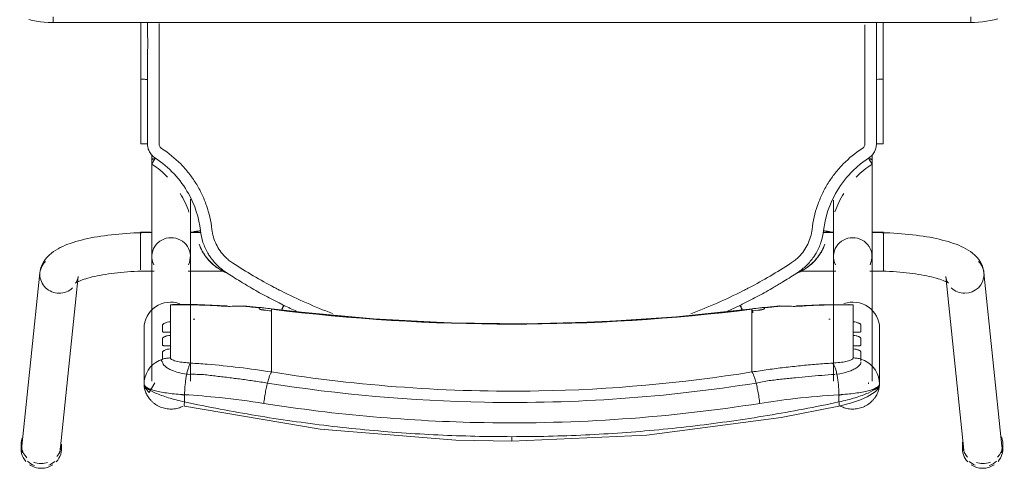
# Model space of a CAD drawing. Header units: metres. Extents: x 1.7 to 42.3, y -72.9 to -47.6.
# Tile 74 of 216: x 9.054 to 9.584, y -64.366 to -64.124. Entities that reach past the tile are written whole.
import ezdxf

# ---------------------------------------------------------------- set-up
doc = ezdxf.new("R2010")
doc.units = ezdxf.units.M
doc.layers.add('I-FURN', color=7, linetype='Continuous', lineweight=18)

# ---------------------------------------------------------------- blocks, each defined once
blk = doc.blocks.new('ConjuntoParaAlunoTamanho6 - CJA06_ConjuntoParaAlunoTamanho6-V17-2PAV - FRIGORÍFICA')
at = {"layer": 'I-FURN', "color": 253, "true_color": 0xaaaaaa}
for p, q in [((-0.2643, 0.29456), (-0.2643, 0.29197)), ((-0.2638, 0.29312), (-0.25413, 0.19969)), ((-0.23354, 0.20182), (-0.24321, 0.29526)), ((-0.24254, 0.29197), (-0.24254, 0.29456)), ((0.24321, 0.29526), (0.23354, 0.20182)), ((0.24254, 0.29456), (0.24254, 0.29197)), ((0.25413, 0.19969), (0.2638, 0.29312)), ((0.2643, 0.29197), (0.2643, 0.29456)), ((-0.1979, 0.25969), (-0.1979, 0.22964)), ((-0.19734, 0.2558), (-0.19665, 0.25395)), ((-0.19385, 0.25812), (-0.19385, 0.19097)), ((-0.19207, 0.25896), (-0.19202, 0.25906)), ((-0.19202, 0.25906), (-0.19192, 0.25949)), ((-0.17315, 0.19097), (-0.17315, 0.25812)), ((0.17315, 0.25812), (0.17315, 0.19097)), ((0.17401, 0.25447), (0.17418, 0.25445)), ((0.19385, 0.19097), (0.19385, 0.25812)), ((0.19685, 0.25395), (0.19754, 0.2558)), ((0.1981, 0.22964), (0.1981, 0.25969)), ((-0.19665, 0.25395), (-0.1957, 0.25221)), ((-0.1957, 0.25221), (-0.19451, 0.25062)), ((-0.17493, 0.25435), (-0.17437, 0.25441)), ((-0.12923, 0.2438), (-0.12923, 0.25317)), ((0.12943, 0.2438), (0.12943, 0.25317)), ((0.17457, 0.25441), (0.17513, 0.25435)), ((0.1959, 0.25221), (0.19685, 0.25395)), ((-0.18366, 0.24073), (-0.18366, 0.23904)), ((-0.12923, 0.24214), (-0.12923, 0.2438)), ((-0.12923, 0.24214), (-0.12923, 0.23653)), ((0.12943, 0.24214), (0.12943, 0.2438)), ((0.12943, 0.24214), (0.12943, 0.23653)), ((0.18386, 0.23904), (0.18386, 0.24073)), ((-0.18366, 0.23345), (-0.18366, 0.23176)), ((-0.12923, 0.23653), (-0.12923, 0.23486)), ((-0.12923, 0.23486), (-0.12923, 0.22925)), ((0.12943, 0.23653), (0.12943, 0.23486)), ((0.12943, 0.23486), (0.12943, 0.22925)), ((0.18386, 0.23176), (0.18386, 0.23345)), ((-0.12923, 0.22925), (-0.12923, 0.22759)), ((0.12943, 0.22759), (0.12943, 0.22925)), ((-0.18366, 0.22617), (-0.18366, 0.21701)), ((-0.12923, 0.22759), (-0.12923, 0.22197)), ((0.12943, 0.22759), (0.12943, 0.22197)), ((0.18386, 0.21701), (0.18386, 0.22617)), ((-0.14414, 0.21757), (-0.12926, 0.21915)), ((-0.12923, 0.22197), (-0.12923, 0.22031)), ((-0.11598, 0.22048), (-0.1227, 0.21732)), ((0.12943, 0.22031), (0.12943, 0.22197)), ((0.12946, 0.21915), (0.14434, 0.21757)), ((-0.18366, 0.21701), (-0.1818, 0.21679)), ((0.17944, 0.21689), (0.18173, 0.21678)), ((-0.19271, 0.19894), (-0.2, 0.19894)), ((-0.2, 0.19844), (-0.2, 0.19411)), ((-0.19271, 0.19879), (-0.19385, 0.19879)), ((-0.19385, 0.19879), (-0.19385, 0.19845)), ((-0.19385, 0.19845), (-0.19385, 0.19764)), ((-0.15474, 0.19894), (-0.17429, 0.19894)), ((-0.15494, 0.19879), (-0.17429, 0.19879)), ((0.17429, 0.19894), (0.15474, 0.19894)), ((0.17429, 0.19879), (0.15494, 0.19879)), ((0.2, 0.19894), (0.19271, 0.19894)), ((0.19385, 0.19879), (0.19271, 0.19879)), ((0.19385, 0.19845), (0.19385, 0.19879)), ((0.19385, 0.19764), (0.19385, 0.19845)), ((0.2, 0.1938), (0.2, 0.19814)), ((-0.2, 0.19393), (-0.2, 0.18575)), ((-0.19385, 0.19367), (-0.19385, 0.1916)), ((0.19385, 0.1916), (0.19385, 0.19367)), ((0.2, 0.18573), (0.2, 0.19364)), ((-0.2, 0.18573), (-0.2, 0.17922)), ((-0.19385, 0.18688), (-0.19385, 0.18582)), ((-0.19385, 0.18371), (-0.19385, 0.18582)), ((0.19385, 0.18582), (0.19385, 0.18688)), ((0.19385, 0.18371), (0.19385, 0.18582)), ((0.2, 0.17794), (0.2, 0.1856)), ((-0.19385, 0.17809), (-0.19385, 0.18068)), ((0.19385, 0.17809), (0.19385, 0.18059)), ((-0.2, 0.17916), (-0.2, 0.17816)), ((-0.2, 0.17795), (-0.2, 0.17794)), ((-0.2, 0.17794), (-0.19377, 0.17794)), ((-0.17324, 0.17809), (-0.16757, 0.17809)), ((-0.17323, 0.17794), (-0.1676, 0.17794)), ((0.16757, 0.17809), (0.17268, 0.17809)), ((0.1676, 0.17794), (0.17323, 0.17794)), ((0.19456, 0.17794), (0.2, 0.17794)), ((-0.19385, 0.13857), (-0.19385, 0.13643)), ((0.19385, 0.13604), (0.19385, 0.13857)), ((-0.19983, 0.13021), (-0.19982, 0.0953)), ((0.19983, 0.13021), (0.19982, 0.0953)), ((-0.19623, 0.09556), (-0.19738, 0.09554)), ((-0.19982, 0.06488), (-0.19982, 0.0953)), ((-0.19982, 0.0953), (-0.19982, 0.09529)), ((0.19982, 0.06497), (0.19982, 0.0953)), ((0.247, 0.06497), (-0.247, 0.06497)), ((-0.247, 0.06497), (-0.247, 0.06197)), ((0.247, 0.06497), (-0.247, 0.06497)), ((0.247, 0.06497), (0.247, 0.06197))]:
    blk.add_line(p, q, dxfattribs=at)
at = {"layer": 'I-FURN', "color": 253, "true_color": 0xaaaaaa, "flags": 128}
for points in [[(0.0001, 0.2904), (-0.07267, 0.28721), (-0.14486, 0.2777), (-0.17603, 0.27161)], [(0.17623, 0.27161), (0.10331, 0.28398), (0.03018, 0.28985), (0.0001, 0.2904)], [(-0.17603, 0.27161), (-0.18218, 0.26997), (-0.18761, 0.26812), (-0.19131, 0.26652), (-0.19557, 0.2639), (-0.19708, 0.26226), (-0.19765, 0.26113), (-0.1979, 0.25971)], [(-0.17607, 0.26928), (-0.17607, 0.26831), (-0.17607, 0.26734), (-0.17607, 0.26637), (-0.17607, 0.2654)], [(0.17627, 0.2654), (0.17627, 0.26637), (0.17627, 0.26734), (0.17627, 0.26831), (0.17627, 0.26928)], [(0.1981, 0.25971), (0.19792, 0.26092), (0.19739, 0.26208), (0.1954, 0.2642), (0.19227, 0.25896)], [(-0.1979, 0.24468), (-0.1979, 0.2522), (-0.1979, 0.25971)], [(-0.1979, 0.25969), (-0.19776, 0.25773), (-0.19738, 0.25594)], [(-0.1979, 0.25969), (-0.1979, 0.25218), (-0.1979, 0.24467), (-0.1979, 0.23715), (-0.1979, 0.22964)], [(0.19754, 0.2558), (0.19796, 0.25773), (0.1981, 0.25969)], [(0.1981, 0.25971), (0.1981, 0.2522), (0.1981, 0.24468)], [(0.1981, 0.22964), (0.1981, 0.23715), (0.1981, 0.24467), (0.1981, 0.25218), (0.1981, 0.25969)], [(-0.19451, 0.25062), (-0.19311, 0.2492), (-0.19152, 0.24799)], [(0.19172, 0.24799), (0.19331, 0.2492), (0.19471, 0.25062), (0.1959, 0.25221)], [(-0.19152, 0.24799), (-0.18977, 0.24701), (-0.1879, 0.24628)], [(-0.1879, 0.24243), (-0.1879, 0.24339), (-0.1879, 0.24435), (-0.1879, 0.24532), (-0.1879, 0.24628)], [(-0.18366, 0.24561), (-0.18366, 0.24439), (-0.18366, 0.24317), (-0.18366, 0.24195), (-0.18366, 0.24073)], [(0.18386, 0.24073), (0.18386, 0.24195), (0.18386, 0.24317), (0.18386, 0.24439), (0.18386, 0.24561)], [(0.1881, 0.24628), (0.18997, 0.24701), (0.19172, 0.24799)], [(0.1881, 0.24628), (0.1881, 0.24532), (0.1881, 0.24435), (0.1881, 0.24339), (0.1881, 0.24243)], [(-0.1879, 0.23515), (-0.1879, 0.23603), (-0.1879, 0.23692), (-0.1879, 0.2378), (-0.1879, 0.23868)], [(-0.18366, 0.23904), (-0.18366, 0.23764), (-0.18366, 0.23624), (-0.18366, 0.23485), (-0.18366, 0.23345)], [(0.18386, 0.23345), (0.18386, 0.23485), (0.18386, 0.23624), (0.18386, 0.23764), (0.18386, 0.23904)], [(0.1881, 0.23868), (0.1881, 0.2378), (0.1881, 0.23692), (0.1881, 0.23603), (0.1881, 0.23515)], [(-0.1879, 0.22787), (-0.1879, 0.22876), (-0.1879, 0.22964), (-0.1879, 0.23052), (-0.1879, 0.23141)], [(-0.18366, 0.23176), (-0.18366, 0.23036), (-0.18366, 0.22897), (-0.18366, 0.22757), (-0.18366, 0.22617)], [(0.18386, 0.22617), (0.18386, 0.22757), (0.18386, 0.22897), (0.18386, 0.23036), (0.18386, 0.23176)], [(0.1881, 0.23141), (0.1881, 0.23052), (0.1881, 0.22964), (0.1881, 0.22876), (0.1881, 0.22787)], [(-0.12926, 0.21915), (-0.08865, 0.22342), (-0.0479, 0.2261), (-0.00707, 0.22717), (0.03376, 0.22666), (0.07455, 0.22454), (0.11521, 0.22083), (0.12946, 0.21915)], [(-0.18111, 0.21677), (-0.16533, 0.21701), (-0.15331, 0.21761)], [(-0.1359, 0.2187), (-0.1359, 0.21878), (-0.1359, 0.21886), (-0.1359, 0.21893), (-0.1359, 0.21901)], [(-0.12923, 0.22031), (-0.12923, 0.22007), (-0.12923, 0.21984), (-0.12923, 0.21961), (-0.12923, 0.21937)], [(0.12943, 0.21937), (0.12943, 0.21961), (0.12943, 0.21984), (0.12943, 0.22007), (0.12943, 0.22031)], [(0.1361, 0.21901), (0.1361, 0.21893), (0.1361, 0.21886), (0.1361, 0.21878), (0.1361, 0.2187)], [(0.15351, 0.21761), (0.16928, 0.2169), (0.18131, 0.21677)], [(0.18173, 0.21678), (0.18279, 0.21686), (0.18386, 0.21701)], [(-0.23354, 0.20182), (-0.23373, 0.20287), (-0.23403, 0.20376), (-0.23437, 0.20445), (-0.23469, 0.20492), (-0.23492, 0.20521), (-0.23505, 0.20534), (-0.23507, 0.20536)], [(-0.23507, 0.20536), (-0.23501, 0.20531), (-0.23482, 0.20518), (-0.23451, 0.20499), (-0.23408, 0.20476), (-0.23355, 0.20449), (-0.23291, 0.2042), (-0.23217, 0.20389), (-0.23133, 0.20358), (-0.23041, 0.20326), (-0.22941, 0.20294), (-0.22832, 0.20262), (-0.22717, 0.2023), (-0.22594, 0.20199), (-0.22464, 0.20169), (-0.22328, 0.2014), (-0.22186, 0.20112), (-0.22039, 0.20086), (-0.21886, 0.2006), (-0.21729, 0.20036), (-0.21567, 0.20014), (-0.214, 0.19993), (-0.2123, 0.19973), (-0.21057, 0.19956), (-0.2088, 0.1994), (-0.207, 0.19926), (-0.20518, 0.19913), (-0.20334, 0.19903), (-0.20148, 0.19894), (-0.19961, 0.19888), (-0.19772, 0.19883), (-0.19583, 0.1988), (-0.19394, 0.19879), (-0.19385, 0.19879)], [(0.23507, 0.20536), (0.23501, 0.20531), (0.23482, 0.20518), (0.23451, 0.20499), (0.23408, 0.20476), (0.23355, 0.20449), (0.23291, 0.2042), (0.23217, 0.20389), (0.23133, 0.20358), (0.23041, 0.20326), (0.22941, 0.20294), (0.22832, 0.20262), (0.22717, 0.2023), (0.22594, 0.20199), (0.22464, 0.20169), (0.22328, 0.2014), (0.22186, 0.20112), (0.22039, 0.20086), (0.21886, 0.2006), (0.21729, 0.20036), (0.21567, 0.20014), (0.214, 0.19993), (0.2123, 0.19973), (0.21057, 0.19956), (0.2088, 0.1994), (0.207, 0.19926), (0.20518, 0.19913), (0.20334, 0.19903), (0.20148, 0.19894), (0.19961, 0.19888), (0.19772, 0.19883), (0.19583, 0.1988), (0.19394, 0.19879), (0.19385, 0.19879)], [(0.23354, 0.20182), (0.23373, 0.20287), (0.23403, 0.20376), (0.23437, 0.20445), (0.23469, 0.20492), (0.23492, 0.20521), (0.23505, 0.20534), (0.23507, 0.20536)], [(-0.25413, 0.19969), (-0.25375, 0.19762), (-0.25311, 0.19572), (-0.25226, 0.19403), (-0.25129, 0.19256), (-0.25023, 0.19128), (-0.24913, 0.19017), (-0.24799, 0.18919), (-0.24683, 0.18832), (-0.24563, 0.18753), (-0.24441, 0.18681), (-0.24316, 0.18615), (-0.24188, 0.18553), (-0.24055, 0.18496), (-0.23919, 0.18441), (-0.23778, 0.1839), (-0.23633, 0.18341), (-0.23483, 0.18295), (-0.2333, 0.18251), (-0.23171, 0.1821), (-0.23008, 0.1817), (-0.22841, 0.18133), (-0.2267, 0.18098), (-0.22495, 0.18064), (-0.22315, 0.18033), (-0.22132, 0.18004), (-0.21946, 0.17976), (-0.21756, 0.17951), (-0.21562, 0.17928), (-0.21366, 0.17906), (-0.21168, 0.17887), (-0.20967, 0.1787), (-0.20763, 0.17855), (-0.20558, 0.17842), (-0.20352, 0.17831), (-0.20144, 0.17823), (-0.19935, 0.17816), (-0.19725, 0.17811), (-0.19515, 0.17809), (-0.19385, 0.17809)], [(0.25413, 0.19969), (0.25375, 0.19762), (0.25311, 0.19572), (0.25226, 0.19403), (0.25129, 0.19256), (0.25023, 0.19128), (0.24913, 0.19017), (0.24799, 0.18919), (0.24683, 0.18832), (0.24563, 0.18753), (0.24441, 0.18681), (0.24316, 0.18615), (0.24188, 0.18553), (0.24055, 0.18496), (0.23919, 0.18441), (0.23778, 0.1839), (0.23633, 0.18341), (0.23483, 0.18295), (0.2333, 0.18251), (0.23171, 0.1821), (0.23008, 0.1817), (0.22841, 0.18133), (0.2267, 0.18098), (0.22495, 0.18064), (0.22315, 0.18033), (0.22132, 0.18004), (0.21946, 0.17976), (0.21756, 0.17951), (0.21562, 0.17928), (0.21366, 0.17906), (0.21168, 0.17887), (0.20967, 0.1787), (0.20763, 0.17855), (0.20558, 0.17842), (0.20352, 0.17831), (0.20144, 0.17823), (0.19935, 0.17816), (0.19725, 0.17811), (0.19515, 0.17809), (0.19385, 0.17809)], [(-0.19385, 0.13857), (-0.19385, 0.14057), (-0.19385, 0.14257), (-0.19385, 0.14457), (-0.19385, 0.14656), (-0.19385, 0.14855), (-0.19385, 0.15053), (-0.19385, 0.15249), (-0.19385, 0.15444), (-0.19385, 0.15637), (-0.19385, 0.15827), (-0.19385, 0.16015), (-0.19385, 0.162), (-0.19385, 0.16382), (-0.19385, 0.1656), (-0.19385, 0.16735), (-0.19385, 0.16905), (-0.19385, 0.17071), (-0.19385, 0.17233), (-0.19385, 0.1739), (-0.19385, 0.17541), (-0.19385, 0.17687), (-0.19385, 0.17828), (-0.19385, 0.17963), (-0.19385, 0.18092), (-0.19385, 0.18215), (-0.19385, 0.18331), (-0.19385, 0.18441), (-0.19385, 0.18544), (-0.19385, 0.1864), (-0.19385, 0.18729), (-0.19385, 0.1881), (-0.19385, 0.18885), (-0.19385, 0.18951), (-0.19385, 0.19011), (-0.19385, 0.19062), (-0.19385, 0.19097)], [(-0.17315, 0.19097), (-0.17315, 0.19051), (-0.17315, 0.18998), (-0.17315, 0.18937), (-0.17315, 0.18869), (-0.17315, 0.18793), (-0.17315, 0.1871), (-0.17315, 0.18619), (-0.17315, 0.18522), (-0.17315, 0.18417), (-0.17315, 0.18306), (-0.17315, 0.18188), (-0.17315, 0.18064), (-0.17315, 0.17934), (-0.17315, 0.17798), (-0.17315, 0.17656), (-0.17315, 0.17508), (-0.17315, 0.17355), (-0.17315, 0.17198), (-0.17315, 0.17035), (-0.17315, 0.16868), (-0.17315, 0.16696), (-0.17315, 0.16521), (-0.17315, 0.16342), (-0.17315, 0.16159), (-0.17315, 0.16066)], [(0.17315, 0.16015), (0.17315, 0.162), (0.17315, 0.16382), (0.17315, 0.1656), (0.17315, 0.16735), (0.17315, 0.16905), (0.17315, 0.17071), (0.17315, 0.17233), (0.17315, 0.1739), (0.17315, 0.17541), (0.17315, 0.17687), (0.17315, 0.17828), (0.17315, 0.17963), (0.17315, 0.18092), (0.17315, 0.18215), (0.17315, 0.18331), (0.17315, 0.18441), (0.17315, 0.18544), (0.17315, 0.1864), (0.17315, 0.18729), (0.17315, 0.1881), (0.17315, 0.18885), (0.17315, 0.18951), (0.17315, 0.19011), (0.17315, 0.19062), (0.17315, 0.19097)], [(0.19385, 0.19097), (0.19385, 0.19051), (0.19385, 0.18998), (0.19385, 0.18937), (0.19385, 0.18869), (0.19385, 0.18793), (0.19385, 0.1871), (0.19385, 0.18619), (0.19385, 0.18522), (0.19385, 0.18417), (0.19385, 0.18306), (0.19385, 0.18188), (0.19385, 0.18064), (0.19385, 0.17934), (0.19385, 0.17798), (0.19385, 0.17656), (0.19385, 0.17508), (0.19385, 0.17355), (0.19385, 0.17198), (0.19385, 0.17035), (0.19385, 0.16868), (0.19385, 0.16696), (0.19385, 0.16521), (0.19385, 0.16342), (0.19385, 0.16159), (0.19385, 0.15974), (0.19385, 0.15785), (0.19385, 0.15594), (0.19385, 0.15401), (0.19385, 0.15206), (0.19385, 0.15009), (0.19385, 0.14811), (0.19385, 0.14612), (0.19385, 0.14413), (0.19385, 0.14213), (0.19385, 0.14013), (0.19385, 0.13857)], [(-0.16841, 0.18438), (-0.16841, 0.18437), (-0.16841, 0.18435), (-0.16841, 0.18434), (-0.16841, 0.18432)], [(0.16841, 0.18432), (0.16841, 0.18434), (0.16841, 0.18435), (0.16841, 0.18437), (0.16841, 0.18438)], [(-0.16774, 0.17706), (-0.16861, 0.17188), (-0.16997, 0.16679), (-0.17181, 0.16185), (-0.17415, 0.15713), (-0.17693, 0.15265), (-0.18013, 0.14846), (-0.18374, 0.14461), (-0.18771, 0.14113), (-0.19199, 0.13805)], [(-0.19623, 0.13025), (-0.19623, 0.12331), (-0.19623, 0.11637), (-0.19623, 0.10942), (-0.19623, 0.10249), (-0.19623, 0.09556)], [(0.19623, 0.13025), (0.19623, 0.12639), (0.19623, 0.12254), (0.19623, 0.11868), (0.19623, 0.11483), (0.19623, 0.11097), (0.19623, 0.10712), (0.19623, 0.10327), (0.19623, 0.09941), (0.19623, 0.09556)], [(-0.19738, 0.09554), (-0.19841, 0.0955), (-0.1992, 0.09544), (-0.19969, 0.09537), (-0.19982, 0.0953)], [(-0.247, 0.06497), (-0.24912, 0.06492), (-0.25124, 0.0648), (-0.25334, 0.06459), (-0.25544, 0.06429), (-0.25753, 0.06391), (-0.2596, 0.06345), (-0.26165, 0.0629)], [(0.26015, 0.06331), (0.25809, 0.06379), (0.25601, 0.0642), (0.25391, 0.06451), (0.25181, 0.06475), (0.24969, 0.0649), (0.24757, 0.06496), (0.247, 0.06497)]]:
    blk.add_lwpolyline(points, dxfattribs=at)
at = {"layer": 'I-FURN', "color": 253, "true_color": 0xaaaaaa}
for centre, major_axis, ratio, start_param, end_param in [((-0.25351, 0.29419), (0.01029, 0.00107), 0.967158, 1.815725, 2.256389), ((-0.25342, 0.29456), (0.01088, 0), 0.965926, 1.570796, 2.185058), ((-0.25342, 0.29197), (0.01088, 0), 0.965926, 1.570796, 1.965237), ((-0.25342, 0.29456), (0.01088, 0), 0.965926, 0.959427, 1.570796), ((-0.25342, 0.29197), (0.01088, 0), 0.965926, 1.257624, 1.559899), ((-0.25351, 0.29419), (0.01029, 0.00107), 0.967158, 0.685592, 1.060105), ((0.25351, 0.29419), (-0.01029, 0.00107), 0.967158, 5.223081, 5.597593), ((0.25342, 0.29456), (0.01088, 0), 0.965926, 1.570796, 2.182166), ((0.25342, 0.29197), (0.01088, 0), 0.965926, 1.581694, 1.883969), ((0.25342, 0.29456), (-0.01088, 0), 0.965926, 4.098128, 4.712389), ((0.25342, 0.29197), (0.01088, 0), 0.965926, 1.176355, 1.570796), ((0.25351, 0.29419), (-0.01029, 0.00107), 0.967158, 4.026797, 4.46746), ((-0.25342, 0.29197), (0.01088, 0), 0.965926, 2.404268, 3.526261), ((-0.25342, 0.29456), (0.01088, 0), 0.965926, 2.438822, 3.243525), ((-0.25342, 0.29456), (0.01088, 0), 0.965926, 6.170166, 7.020457), ((-0.25342, 0.29197), (0.01088, 0), 0.965926, 6.182855, 7.015454), ((-0.25351, 0.29419), (0.01029, 0.00107), 0.967158, 6.18338, 6.464028), ((0.25342, 0.29456), (0.01088, 0), 0.965926, 2.404321, 3.312013), ((0.25342, 0.29197), (0.01088, 0), 0.965926, 2.446266, 3.141593), ((0.25351, 0.29419), (-0.01029, 0.00107), 0.967158, 6.102343, 6.382991), ((0.25342, 0.29197), (0.01088, 0), 0.965926, 5.959867, 7.062609), ((0.25342, 0.29456), (0.01088, 0), 0.965926, 6.052088, 6.985956), ((-0.25351, 0.29419), (0.01029, 0.00107), 0.967158, 2.780211, 3.141593), ((0.25351, 0.29419), (-0.01029, 0.00107), 0.967158, 3.141593, 3.502975), ((-0.1835, 0.22964), (-0.0144, 0), 0.978148, 0, 1.909658), ((0.0001, -0.77159), (1.0211, 0), 0.978148, 1.443771, 1.697822), ((0.0001, -0.77117), (1.0209, 0), 0.978148, 1.443771, 1.697822), ((0.1837, 0.22964), (0.0144, 0), 0.978148, 4.362105, 6.283185), ((-0.17927, 0.60128), (0.385, 0), 0.978148, 4.732926, 4.735013), ((0.17947, 0.60128), (0.385, 0), 0.978148, 4.689765, 4.691852), ((-0.17927, 0.60336), (0.395, 0), 0.978148, 4.701279, 4.780293), ((-0.14501, 0.22754), (-0.00087, 0.00996), 0.018501, 2.957526, 3.350225), ((-0.17927, 0.60263), (0.395, 0), 0.978148, 4.801491, 4.822541), ((-0.17927, 0.60356), (0.395, 0), 0.978148, 4.828782, 4.839414), ((-0.17927, 0.60221), (0.3948, 0), 0.978148, 4.828842, 4.839414), ((-0.1305, 0.22908), (-0.00124, 0.00992), 0.026339, 2.463316, 2.789234), ((0.17947, 0.60356), (0.395, 0), 0.978148, 4.585364, 4.595996), ((0.17947, 0.60221), (0.3948, 0), 0.978148, 4.585364, 4.595936), ((0.17947, 0.60263), (0.395, 0), 0.978148, 4.602237, 4.623287), ((0.14521, 0.22754), (0.00087, 0.00996), 0.018501, 2.93296, 3.325659), ((0.17947, 0.60336), (0.395, 0), 0.978148, 4.644485, 4.723499), ((-0.24383, 0.20075), (0.01029, 0.00107), 0.967158, 1.470991, 3.041787), ((-0.24383, 0.20075), (0.01029, 0.00107), 0.967158, 0.685592, 1.470991), ((0.24383, 0.20075), (-0.01029, 0.00107), 0.967158, 4.812195, 5.597593), ((0.24383, 0.20075), (-0.01029, 0.00107), 0.967158, 3.241398, 4.812195), ((-0.24383, 0.20075), (0.01029, 0.00107), 0.967158, 3.041787, 3.827185), ((0.24383, 0.20075), (-0.01029, 0.00107), 0.967158, 2.456, 3.241398), ((-0.1835, 0.19097), (0.01035, 0), 0.978148, 2.686587, 4.712389), ((-0.1835, 0.19097), (0.01035, 0), 0.978148, 4.712389, 6.738191), ((0.1835, 0.19097), (0.01035, 0), 0.978148, 2.686587, 4.712389), ((0.1835, 0.19097), (0.01035, 0), 0.978148, 4.712389, 6.738191), ((-0.1835, 0.13857), (0.01035, 0), 0.069756, 2.648425, 3.665191), ((0.1835, 0.13857), (0.01035, 0), 0.069756, 5.759587, 6.776353)]:
    blk.add_ellipse(centre, major_axis=major_axis, ratio=ratio, start_param=start_param, end_param=end_param, dxfattribs=at)
for points in [[(-0.03953, 0.28708), (-0.04612, 0.28677), (-0.05271, 0.28638), (-0.05929, 0.28591)], [(-0.01972, 0.28779), (-0.02633, 0.28763), (-0.03293, 0.2874), (-0.03953, 0.28708)], [(0.0001, 0.28802), (-0.00651, 0.28802), (-0.01312, 0.28795), (-0.01972, 0.28779)], [(0.0001, 0.29036), (0.0001, 0.29029), (0.0001, 0.29001), (0.0001, 0.28916), (0.0001, 0.28841), (0.0001, 0.28802)], [(0.01992, 0.28779), (0.01332, 0.28795), (0.00671, 0.28802), (0.0001, 0.28802)], [(0.03973, 0.28708), (0.03313, 0.2874), (0.02653, 0.28763), (0.01992, 0.28779)], [(0.0595, 0.28591), (0.05292, 0.28638), (0.04633, 0.28677), (0.03973, 0.28708)], [(-0.09864, 0.28217), (-0.10517, 0.28139), (-0.11169, 0.28054), (-0.11819, 0.27961)], [(-0.07901, 0.28427), (-0.08557, 0.28365), (-0.09211, 0.28295), (-0.09864, 0.28217)], [(-0.05929, 0.28591), (-0.06588, 0.28544), (-0.07245, 0.28489), (-0.07901, 0.28427)], [(0.07921, 0.28427), (0.07265, 0.28489), (0.06608, 0.28544), (0.0595, 0.28591)], [(0.09885, 0.28217), (0.09232, 0.28294), (0.08577, 0.28365), (0.07921, 0.28427)], [(0.11839, 0.27961), (0.11189, 0.28054), (0.10538, 0.28139), (0.09885, 0.28217)], [(-0.13762, 0.27661), (-0.14407, 0.27553), (-0.15051, 0.27438), (-0.15692, 0.27316)], [(-0.11819, 0.27961), (-0.12468, 0.27869), (-0.13116, 0.27768), (-0.13762, 0.27661)], [(0.13782, 0.27661), (0.13136, 0.27768), (0.12489, 0.27868), (0.11839, 0.27961)], [(0.15712, 0.27316), (0.15071, 0.27438), (0.14427, 0.27553), (0.13782, 0.27661)], [(-0.15692, 0.27316), (-0.16332, 0.27194), (-0.16971, 0.27065), (-0.17607, 0.26928)], [(0.17627, 0.26928), (0.16991, 0.27065), (0.16353, 0.27194), (0.15712, 0.27316)], [(0.17627, 0.26928), (0.17633, 0.26966), (0.17642, 0.27037), (0.17644, 0.2712), (0.17636, 0.27149), (0.1763, 0.27156)], [(-0.17607, 0.2654), (-0.17914, 0.26523), (-0.18504, 0.2647), (-0.19219, 0.26337), (-0.19682, 0.26165), (-0.1979, 0.26035), (-0.1979, 0.25969)], [(-0.17609, 0.26577), (-0.1767, 0.26561), (-0.17731, 0.26545), (-0.17791, 0.26528)], [(-0.17607, 0.2654), (-0.17606, 0.26498), (-0.17604, 0.26413), (-0.17598, 0.26285), (-0.1759, 0.26156), (-0.17579, 0.26028), (-0.17566, 0.25902), (-0.17551, 0.25778), (-0.17533, 0.25659), (-0.17514, 0.25544), (-0.175, 0.25471), (-0.17493, 0.25435)], [(-0.13346, 0.2701), (-0.13339, 0.26956), (-0.13324, 0.26848), (-0.133, 0.26684), (-0.13272, 0.2652), (-0.13242, 0.26359), (-0.13211, 0.26203), (-0.13178, 0.26053), (-0.13155, 0.25959), (-0.13144, 0.25914)], [(0.13164, 0.25914), (0.13175, 0.25959), (0.13198, 0.26053), (0.13231, 0.26203), (0.13262, 0.26359), (0.13292, 0.2652), (0.1332, 0.26684), (0.13344, 0.26848), (0.13359, 0.26956), (0.13366, 0.2701)], [(0.17513, 0.25435), (0.1752, 0.25471), (0.17534, 0.25544), (0.17553, 0.25659), (0.17571, 0.25778), (0.17586, 0.25902), (0.17599, 0.26028), (0.1761, 0.26156), (0.17618, 0.26285), (0.17624, 0.26413), (0.17626, 0.26498), (0.17627, 0.2654)], [(0.1981, 0.25969), (0.1981, 0.26035), (0.19703, 0.26165), (0.19239, 0.26338), (0.18523, 0.2647), (0.17934, 0.26523), (0.17627, 0.2654)], [(0.17811, 0.26528), (0.17751, 0.26545), (0.1769, 0.26561), (0.17629, 0.26577)], [(-0.12923, 0.25317), (-0.12932, 0.25327), (-0.1295, 0.25353), (-0.1298, 0.25409), (-0.13011, 0.25481), (-0.13044, 0.25568), (-0.13077, 0.2567), (-0.1311, 0.25786), (-0.13133, 0.2587), (-0.13144, 0.25914)], [(0.12943, 0.25317), (0.12952, 0.25327), (0.1297, 0.25353), (0.13, 0.25409), (0.13031, 0.25481), (0.13064, 0.25568), (0.13097, 0.2567), (0.1313, 0.25786), (0.13153, 0.2587), (0.13164, 0.25914)], [(-0.17493, 0.25435), (-0.17484, 0.25392), (-0.17465, 0.25308), (-0.17435, 0.25195), (-0.17403, 0.25093), (-0.17369, 0.25006), (-0.17335, 0.24934), (-0.173, 0.24877), (-0.17277, 0.2485), (-0.17265, 0.2484)], [(-0.15964, 0.24939), (-0.16109, 0.24926), (-0.16254, 0.24913), (-0.16398, 0.24902)], [(-0.1553, 0.2498), (-0.15675, 0.24966), (-0.15819, 0.24952), (-0.15964, 0.24939)], [(-0.14661, 0.25076), (-0.14951, 0.25041), (-0.1524, 0.25009), (-0.1553, 0.2498)], [(-0.14226, 0.2513), (-0.14371, 0.25111), (-0.14516, 0.25093), (-0.14661, 0.25076)], [(0.17285, 0.2484), (0.17297, 0.2485), (0.1732, 0.24877), (0.17355, 0.24934), (0.17389, 0.25006), (0.17423, 0.25093), (0.17455, 0.25195), (0.17485, 0.25308), (0.17504, 0.25392), (0.17513, 0.25435)], [(-0.1879, 0.24628), (-0.18756, 0.24617), (-0.18687, 0.24599), (-0.18581, 0.24578), (-0.18474, 0.24565), (-0.18402, 0.24561), (-0.18366, 0.24561)], [(-0.16398, 0.24902), (-0.16687, 0.24878), (-0.16977, 0.24858), (-0.17265, 0.2484)], [(0.18386, 0.24561), (0.18422, 0.24561), (0.18494, 0.24565), (0.18601, 0.24578), (0.18707, 0.24599), (0.18776, 0.24617), (0.1881, 0.24628)], [(-0.15397, 0.21772), (-0.15349, 0.21752), (-0.153, 0.21758), (-0.15247, 0.21788)], [(-0.15247, 0.21788), (-0.15113, 0.21782), (-0.1484, 0.21775), (-0.14556, 0.21776), (-0.14412, 0.21779)], [(-0.1359, 0.21901), (-0.1359, 0.21905), (-0.13586, 0.21912), (-0.13573, 0.21923), (-0.13549, 0.21935), (-0.13518, 0.21946), (-0.13479, 0.21957), (-0.13436, 0.21967), (-0.1339, 0.21974), (-0.13357, 0.21979), (-0.1334, 0.21981)], [(-0.13585, 0.2186), (-0.13587, 0.21862), (-0.13589, 0.21865), (-0.1359, 0.21868), (-0.1359, 0.2187)], [(-0.09625, 0.22184), (-0.10584, 0.21825), (-0.1152, 0.21414), (-0.12434, 0.2095)], [(-0.12335, 0.21813), (-0.12356, 0.21856), (-0.12377, 0.21898), (-0.12395, 0.21936)], [(-0.12289, 0.21723), (-0.12304, 0.21753), (-0.12319, 0.21783), (-0.12334, 0.21813)], [(0.12434, 0.2095), (0.11529, 0.21408), (0.10607, 0.21814), (0.09666, 0.22168)], [(0.11594, 0.2205), (0.11821, 0.21947), (0.12046, 0.21841), (0.1227, 0.21732)], [(0.1227, 0.21732), (0.12291, 0.21776), (0.12336, 0.21866), (0.12377, 0.21945), (0.12395, 0.2198)], [(0.12334, 0.21813), (0.12319, 0.21783), (0.12304, 0.21753), (0.12289, 0.21723)], [(0.12395, 0.21936), (0.12377, 0.21898), (0.12356, 0.21856), (0.12335, 0.21813)], [(0.1336, 0.21981), (0.13377, 0.21979), (0.1341, 0.21974), (0.13456, 0.21967), (0.13499, 0.21957), (0.13538, 0.21946), (0.13569, 0.21935), (0.13593, 0.21923), (0.13606, 0.21912), (0.1361, 0.21905), (0.1361, 0.21901)], [(0.1361, 0.2187), (0.1361, 0.21868), (0.13609, 0.21865), (0.13607, 0.21862), (0.13605, 0.2186)], [(0.14432, 0.21779), (0.14576, 0.21776), (0.1486, 0.21775), (0.15133, 0.21782), (0.15267, 0.21788)], [(0.15267, 0.21788), (0.1532, 0.21758), (0.15369, 0.21752), (0.15417, 0.21772)], [(-0.12436, 0.21651), (-0.12717, 0.21512), (-0.13276, 0.21224), (-0.13826, 0.20916), (-0.14098, 0.20758)], [(-0.1227, 0.21732), (-0.12297, 0.21719), (-0.12353, 0.21692), (-0.12408, 0.21665), (-0.12436, 0.21651)], [(0.12436, 0.21651), (0.12408, 0.21665), (0.12353, 0.21692), (0.12297, 0.21719), (0.1227, 0.21732)], [(0.14098, 0.20758), (0.13826, 0.20916), (0.13276, 0.21224), (0.12717, 0.21512), (0.12436, 0.21651)], [(-0.12798, 0.20762), (-0.13157, 0.20574), (-0.13889, 0.20168), (-0.14651, 0.19698), (-0.1504, 0.19445)], [(-0.14098, 0.20758), (-0.14188, 0.20704), (-0.14368, 0.20597), (-0.14546, 0.20487), (-0.14635, 0.20432)], [(-0.12434, 0.2095), (-0.12494, 0.2092), (-0.12615, 0.20858), (-0.12737, 0.20794), (-0.12798, 0.20762)], [(0.12798, 0.20762), (0.12738, 0.20794), (0.12617, 0.20857), (0.12495, 0.20919), (0.12434, 0.2095)], [(0.1504, 0.19445), (0.14673, 0.19684), (0.13935, 0.20142), (0.13181, 0.20561), (0.12798, 0.20762)], [(0.14635, 0.20432), (0.14546, 0.20487), (0.14368, 0.20597), (0.14188, 0.20704), (0.14098, 0.20758)], [(-0.14638, 0.20431), (-0.14762, 0.20355), (-0.1501, 0.202), (-0.15256, 0.20043), (-0.15378, 0.19963)], [(0.15378, 0.19963), (0.15256, 0.20043), (0.1501, 0.202), (0.14762, 0.20355), (0.14638, 0.20431)], [(-0.16501, 0.19076), (-0.16447, 0.19151), (-0.16331, 0.19295), (-0.16135, 0.19493), (-0.15919, 0.19669), (-0.15764, 0.19771), (-0.15683, 0.19818)], [(-0.15378, 0.19963), (-0.1555, 0.19851), (-0.15869, 0.19594), (-0.16134, 0.1928), (-0.1625, 0.1911)], [(-0.1568, 0.1982), (-0.15576, 0.1988), (-0.15475, 0.1993), (-0.15376, 0.19971)], [(0.15376, 0.19971), (0.15474, 0.1993), (0.15576, 0.1988), (0.1568, 0.1982)], [(0.1625, 0.1911), (0.16134, 0.1928), (0.15869, 0.19594), (0.1555, 0.19851), (0.15378, 0.19963)], [(0.15863, 0.1971), (0.15713, 0.19815), (0.15552, 0.19904), (0.15383, 0.19976)], [(-0.1625, 0.1911), (-0.16271, 0.1908), (-0.16313, 0.19018), (-0.16352, 0.18955), (-0.16371, 0.18924)], [(-0.15448, 0.19112), (-0.15645, 0.18912), (-0.15969, 0.18452), (-0.16124, 0.17915), (-0.16156, 0.17636)], [(-0.1504, 0.19445), (-0.15113, 0.19396), (-0.15256, 0.19293), (-0.15386, 0.19174), (-0.15448, 0.19112)], [(0.15448, 0.19112), (0.15386, 0.19174), (0.15256, 0.19292), (0.15114, 0.19396), (0.1504, 0.19445)], [(0.16156, 0.17636), (0.16124, 0.17915), (0.15968, 0.18454), (0.15645, 0.18912), (0.15448, 0.19112)], [(0.16371, 0.18924), (0.16352, 0.18955), (0.16313, 0.19018), (0.16271, 0.1908), (0.1625, 0.1911)], [(-0.16371, 0.18924), (-0.16479, 0.18738), (-0.16656, 0.18343), (-0.1675, 0.1792), (-0.16774, 0.17706)], [(0.16774, 0.17706), (0.1675, 0.1792), (0.16656, 0.18343), (0.16479, 0.18738), (0.16371, 0.18924)], [(0.16501, 0.19076), (0.16537, 0.19026), (0.16604, 0.18925), (0.16695, 0.18767), (0.16775, 0.18603), (0.1682, 0.1849), (0.16841, 0.18432)], [(-0.16774, 0.17706), (-0.16823, 0.17712), (-0.16921, 0.17725), (-0.17046, 0.17746), (-0.17128, 0.17766), (-0.17147, 0.17776), (-0.17146, 0.1778)], [(0.17146, 0.1778), (0.17147, 0.17776), (0.17128, 0.17766), (0.17046, 0.17746), (0.16921, 0.17725), (0.16823, 0.17712), (0.16774, 0.17706)], [(-0.17391, 0.16699), (-0.17512, 0.16348), (-0.17671, 0.16011), (-0.17864, 0.15696)], [(0.1786, 0.15703), (0.17667, 0.16018), (0.1751, 0.16355), (0.1739, 0.16704)], [(-0.1854, 0.14823), (-0.18797, 0.14558), (-0.19084, 0.14321), (-0.19391, 0.14119)], [(0.19391, 0.14119), (0.19084, 0.14321), (0.18795, 0.1456), (0.18537, 0.14827)], [(-0.19199, 0.13805), (-0.19265, 0.13762), (-0.19383, 0.13663), (-0.19519, 0.13473), (-0.19604, 0.13255), (-0.19622, 0.13104), (-0.19623, 0.13025)], [(-0.19391, 0.14119), (-0.19393, 0.14119), (-0.19385, 0.14103), (-0.19344, 0.14033), (-0.19278, 0.13928), (-0.19225, 0.13846), (-0.19199, 0.13805)], [(0.19199, 0.13805), (0.19225, 0.13846), (0.19278, 0.13928), (0.19344, 0.14033), (0.19385, 0.14103), (0.19393, 0.14119), (0.19391, 0.14119)], [(0.19623, 0.13025), (0.19622, 0.13104), (0.19604, 0.13255), (0.19519, 0.13473), (0.19383, 0.13663), (0.19265, 0.13762), (0.19199, 0.13805)], [(-0.18863, 0.13277), (-0.18884, 0.13263), (-0.18922, 0.13231), (-0.18966, 0.1317), (-0.18994, 0.13099), (-0.19, 0.1305), (-0.19, 0.13025)], [(0.19, 0.13025), (0.19, 0.1305), (0.18994, 0.13099), (0.18966, 0.1317), (0.18922, 0.13231), (0.18884, 0.13263), (0.18863, 0.13277)], [(-0.19623, 0.13025), (-0.19672, 0.13025), (-0.1977, 0.13025), (-0.19891, 0.13024), (-0.19969, 0.13022), (-0.19984, 0.13021), (-0.19982, 0.1302)], [(-0.19982, 0.12147), (-0.19982, 0.12438), (-0.19982, 0.12729), (-0.19982, 0.1302)], [(-0.19982, 0.1302), (-0.19982, 0.12438), (-0.19982, 0.11273), (-0.19982, 0.1011), (-0.19982, 0.09529)], [(0.19, 0.09555), (0.19, 0.09868), (0.19, 0.10482), (0.19, 0.11314), (0.19, 0.12173), (0.19, 0.1274), (0.19, 0.13025)], [(0.19982, 0.1302), (0.19984, 0.13021), (0.19969, 0.13022), (0.19891, 0.13024), (0.1977, 0.13025), (0.19672, 0.13025), (0.19623, 0.13025)], [(0.19982, 0.1302), (0.19982, 0.12729), (0.19982, 0.12438), (0.19982, 0.12147)], [(0.19982, 0.09529), (0.19982, 0.1011), (0.19982, 0.11273), (0.19982, 0.12438), (0.19982, 0.1302)], [(-0.19982, 0.09528), (-0.19982, 0.1011), (-0.19982, 0.10691), (-0.19982, 0.11273)], [(0.19982, 0.11273), (0.19982, 0.10691), (0.19982, 0.1011), (0.19982, 0.09528)], [(0.19623, 0.09556), (0.19662, 0.09556), (0.19701, 0.09556), (0.19738, 0.09555)], [(0.19738, 0.09555), (0.19775, 0.09554), (0.1981, 0.09553), (0.19841, 0.09551)], [(-0.19982, 0.09529), (-0.19982, 0.08515), (-0.19982, 0.07502), (-0.19982, 0.06488)], [(0.19982, 0.0953), (0.19982, 0.0953), (0.19982, 0.09529), (0.19982, 0.09529)], [(0.19982, 0.06497), (0.19982, 0.07507), (0.19982, 0.08518), (0.19982, 0.09529)], [(-0.19982, 0.06488), (-0.19982, 0.06837), (-0.19982, 0.07185), (-0.19982, 0.07534)], [(0.19982, 0.07534), (0.19982, 0.07188), (0.19982, 0.06842), (0.19982, 0.06497)]]:
    blk.add_open_spline(points, degree=3, dxfattribs=at)
for points, knots in [([(-0.13346, 0.2701), (-0.0847, 0.2778), (0.00519, 0.28415), (0.09466, 0.27626), (0.13366, 0.2701)], [-1, -1, -1, -1, -0.444444, 0, 0, 0, 0]), ([(-0.1979, 0.25971), (-0.1979, 0.26019), (-0.19783, 0.26127), (-0.19747, 0.26287), (-0.19695, 0.2643), (-0.19642, 0.26543), (-0.19585, 0.26637), (-0.19534, 0.26711), (-0.19492, 0.26766), (-0.19447, 0.26819), (-0.19382, 0.2689), (-0.19291, 0.26975), (-0.1919, 0.27053), (-0.19105, 0.27107), (-0.1904, 0.27144), (-0.18973, 0.27177), (-0.18883, 0.27217), (-0.18719, 0.27275), (-0.18474, 0.2732), (-0.18174, 0.27315), (-0.17906, 0.27255), (-0.17745, 0.27187), (-0.17679, 0.27153)], [0, 0, 0, 0, 0.0625, 0.125, 0.15625, 0.1875, 0.21875, 0.234375, 0.25, 0.265625, 0.28125, 0.3125, 0.34375, 0.359375, 0.375, 0.390625, 0.40625, 0.4375, 0.5, 0.5625, 0.625, 0.6721865, 0.6721865, 0.6721865, 0.6721865]), ([(-0.1761, 0.27156), (-0.17616, 0.27149), (-0.17627, 0.27106), (-0.17619, 0.27003), (-0.17607, 0.26928)], [0.625, 0.625, 0.625, 0.625, 0.75, 1, 1, 1, 1]), ([(0.17699, 0.27153), (0.17765, 0.27187), (0.17927, 0.27255), (0.18196, 0.27315), (0.18496, 0.2732), (0.18741, 0.27274), (0.18905, 0.27216), (0.18996, 0.27176), (0.19062, 0.27143), (0.19127, 0.27106), (0.19212, 0.27051), (0.19313, 0.26973), (0.19423, 0.2687), (0.19516, 0.26763), (0.19594, 0.26656), (0.1966, 0.26547), (0.19712, 0.26439), (0.19752, 0.26334), (0.1978, 0.26234), (0.19804, 0.26108), (0.1981, 0.26023), (0.1981, 0.25971)], [0.3275759, 0.3275759, 0.3275759, 0.3275759, 0.375, 0.4375, 0.5, 0.5625, 0.59375, 0.609375, 0.625, 0.640625, 0.65625, 0.6875, 0.71875, 0.75, 0.78125, 0.8125, 0.84375, 0.875, 0.90625, 0.9375, 1, 1, 1, 1]), ([(-0.1979, 0.25971), (-0.1979, 0.26034), (-0.19688, 0.26187), (-0.19282, 0.26411), (-0.18865, 0.26578), (-0.18491, 0.26704), (-0.18064, 0.26823), (-0.1776, 0.26895), (-0.17607, 0.26928)], [0, 0, 0, 0, 0.25, 0.5, 0.625, 0.75, 0.875, 1, 1, 1, 1]), ([(-0.17607, 0.2654), (-0.1682, 0.2659), (-0.154, 0.26716), (-0.13977, 0.2691), (-0.13346, 0.2701)], [-1, -1, -1, -1, -0.444444, 0, 0, 0, 0]), ([(-0.13144, 0.25914), (-0.08343, 0.26683), (0.00512, 0.27318), (0.09323, 0.26529), (0.13164, 0.25914)], [-1, -1, -1, -1, -0.444444, 0, 0, 0, 0]), ([(0.13366, 0.2701), (0.14155, 0.26885), (0.15578, 0.26699), (0.16997, 0.2658), (0.17627, 0.2654)], [-1, -1, -1, -1, -0.444444, 0, 0, 0, 0]), ([(0.17627, 0.26928), (0.1778, 0.26895), (0.18084, 0.26823), (0.1851, 0.26704), (0.18885, 0.26578), (0.19302, 0.26411), (0.19708, 0.26187), (0.1981, 0.26034), (0.1981, 0.25971)], [0, 0, 0, 0, 0.125, 0.25, 0.375, 0.5, 0.75, 1, 1, 1, 1]), ([(-0.1965, 0.2622), (-0.19671, 0.26207), (-0.1971, 0.26176), (-0.19769, 0.26096), (-0.1979, 0.26021), (-0.1979, 0.25971)], [0.75, 0.75, 0.75, 0.75, 0.8125, 0.875, 1, 1, 1, 1]), ([(-0.19421, 0.2626), (-0.1945, 0.26266), (-0.19502, 0.2627), (-0.19554, 0.2626), (-0.19576, 0.26254)], [0.5473049, 0.5473049, 0.5473049, 0.5473049, 0.625, 0.6812684, 0.6812684, 0.6812684, 0.6812684]), ([(0.12943, 0.25317), (0.08224, 0.26075), (-0.00484, 0.26702), (-0.09148, 0.25924), (-0.12923, 0.25317)], [-1, -1, -1, -1, -0.444444, 0, 0, 0, 0]), ([(0.19589, 0.26257), (0.19565, 0.26263), (0.19519, 0.26271), (0.19474, 0.26267), (0.19453, 0.26264)], [0.3140409, 0.3140409, 0.3140409, 0.3140409, 0.375, 0.4288237, 0.4288237, 0.4288237, 0.4288237]), ([(0.1981, 0.25971), (0.1981, 0.26024), (0.19787, 0.26101), (0.19723, 0.26183), (0.19682, 0.26214), (0.1966, 0.26226)], [0, 0, 0, 0, 0.125, 0.1875, 0.25, 0.25, 0.25, 0.25]), ([(-0.17381, 0.25447), (-0.17147, 0.25462), (-0.16677, 0.25497), (-0.1597, 0.25557), (-0.1538, 0.25614), (-0.14908, 0.25663), (-0.14554, 0.25703), (-0.14198, 0.25739), (-0.13843, 0.25782), (-0.13492, 0.25842), (-0.13259, 0.25889), (-0.13144, 0.25914)], [0, 0, 0, 0, 0.166667, 0.333333, 0.5, 0.583333, 0.666667, 0.75, 0.833333, 0.916667, 1, 1, 1, 1]), ([(0.13164, 0.25914), (0.13399, 0.25877), (0.13871, 0.25805), (0.14577, 0.25706), (0.15166, 0.25629), (0.15577, 0.2558), (0.15812, 0.25552), (0.15988, 0.25532), (0.16163, 0.25511), (0.16339, 0.25489), (0.16514, 0.25469), (0.16691, 0.25455), (0.16868, 0.25447), (0.17104, 0.2544), (0.17282, 0.25442), (0.17401, 0.25447)], [0, 0, 0, 0, 0.166667, 0.333333, 0.5, 0.583333, 0.625, 0.666667, 0.708333, 0.75, 0.791667, 0.833333, 0.875, 0.916667, 1, 1, 1, 1]), ([(-0.1879, 0.24778), (-0.18791, 0.24829), (-0.1875, 0.24933), (-0.18588, 0.25077), (-0.184, 0.25182), (-0.1824, 0.2525), (-0.17978, 0.25344), (-0.17715, 0.25404), (-0.17493, 0.25435)], [0, 0, 0, 0, 0.2, 0.4, 0.55, 0.625, 0.7, 1, 1, 1, 1]), ([(-0.12923, 0.25317), (-0.13213, 0.25271), (-0.13647, 0.25207), (-0.14082, 0.25148), (-0.14226, 0.2513)], [-1, -1, -1, -1, -0.8, -0.7, -0.7, -0.7, -0.7]), ([(0.12943, 0.25317), (0.13522, 0.25225), (0.14681, 0.25064), (0.16129, 0.24919), (0.16997, 0.24858), (0.17285, 0.2484)], [0, 0, 0, 0, 0.4, 0.8, 1, 1, 1, 1]), ([(0.17513, 0.25435), (0.17661, 0.25414), (0.17948, 0.25358), (0.18284, 0.25246), (0.1849, 0.25145), (0.18608, 0.25069), (0.18754, 0.24953), (0.18812, 0.24854), (0.1881, 0.24778)], [0, 0, 0, 0, 0.2, 0.4, 0.55, 0.625, 0.7, 1, 1, 1, 1]), ([(-0.1879, 0.24628), (-0.1879, 0.24644), (-0.1879, 0.2467), (-0.1879, 0.247), (-0.1879, 0.2471)], [0, 0, 0, 0, 0.4, 0.6, 0.6, 0.6, 0.6]), ([(-0.17265, 0.2484), (-0.17333, 0.24836), (-0.17532, 0.24821), (-0.17777, 0.24791), (-0.17985, 0.24753), (-0.18163, 0.2471), (-0.18322, 0.24646), (-0.18366, 0.2459), (-0.18366, 0.24561)], [-1, -1, -1, -1, -0.888889, -0.666667, -0.555556, -0.444444, -0.222222, 0, 0, 0, 0]), ([(0.17285, 0.2484), (0.17555, 0.24823), (0.17966, 0.24775), (0.18317, 0.24668), (0.18386, 0.24597), (0.18386, 0.24561)], [0, 0, 0, 0, 0.444444, 0.722222, 1, 1, 1, 1]), ([(0.1881, 0.24778), (0.18821, 0.24772), (0.18836, 0.24763), (0.18849, 0.24751), (0.18856, 0.24744), (0.1886, 0.24738), (0.18864, 0.24733), (0.1887, 0.24726), (0.18876, 0.24718), (0.1888, 0.24708), (0.18879, 0.247), (0.18877, 0.24693), (0.18873, 0.24686), (0.18866, 0.24676), (0.1885, 0.24657), (0.18828, 0.2464), (0.1881, 0.24628)], [0, 0, 0, 0, 0.166667, 0.25, 0.291667, 0.333333, 0.375, 0.416667, 0.5, 0.583333, 0.625, 0.666667, 0.708333, 0.75, 0.833333, 1, 1, 1, 1]), ([(-0.18366, 0.24073), (-0.18428, 0.24075), (-0.18512, 0.24088), (-0.18609, 0.24117), (-0.18671, 0.24142), (-0.18723, 0.2417), (-0.18762, 0.24198), (-0.18784, 0.24222), (-0.1879, 0.24236), (-0.1879, 0.24243)], [0, 0, 0, 0, 0.25, 0.375, 0.5, 0.625, 0.75, 0.875, 1, 1, 1, 1]), ([(-0.1879, 0.23868), (-0.1879, 0.23875), (-0.18784, 0.23885), (-0.18762, 0.23896), (-0.18723, 0.23902), (-0.18671, 0.23904), (-0.18609, 0.23904), (-0.18512, 0.23903), (-0.18428, 0.23902), (-0.18366, 0.23904)], [0, 0, 0, 0, 0.125, 0.25, 0.375, 0.5, 0.625, 0.75, 1, 1, 1, 1]), ([(0.1881, 0.24243), (0.1881, 0.24236), (0.18804, 0.24222), (0.18782, 0.24198), (0.18743, 0.2417), (0.18691, 0.24142), (0.18629, 0.24117), (0.18532, 0.24088), (0.18448, 0.24075), (0.18386, 0.24073)], [0, 0, 0, 0, 0.125, 0.25, 0.375, 0.5, 0.625, 0.75, 1, 1, 1, 1]), ([(0.18386, 0.23904), (0.18448, 0.23902), (0.18532, 0.23903), (0.18629, 0.23904), (0.18691, 0.23904), (0.18743, 0.23902), (0.18782, 0.23896), (0.18804, 0.23885), (0.1881, 0.23875), (0.1881, 0.23868)], [0, 0, 0, 0, 0.25, 0.375, 0.5, 0.625, 0.75, 0.875, 1, 1, 1, 1]), ([(-0.18366, 0.23345), (-0.18428, 0.23348), (-0.18512, 0.2336), (-0.18609, 0.23389), (-0.18671, 0.23414), (-0.18723, 0.23442), (-0.18762, 0.2347), (-0.18784, 0.23494), (-0.1879, 0.23508), (-0.1879, 0.23515)], [0, 0, 0, 0, 0.25, 0.375, 0.5, 0.625, 0.75, 0.875, 1, 1, 1, 1]), ([(0.1881, 0.23515), (0.1881, 0.23508), (0.18804, 0.23494), (0.18782, 0.2347), (0.18743, 0.23442), (0.18691, 0.23414), (0.18629, 0.23389), (0.18532, 0.2336), (0.18448, 0.23348), (0.18386, 0.23345)], [0, 0, 0, 0, 0.125, 0.25, 0.375, 0.5, 0.625, 0.75, 1, 1, 1, 1]), ([(-0.1879, 0.23141), (-0.1879, 0.23147), (-0.18784, 0.23158), (-0.18762, 0.23168), (-0.18723, 0.23174), (-0.18671, 0.23176), (-0.18609, 0.23176), (-0.18512, 0.23175), (-0.18428, 0.23175), (-0.18366, 0.23176)], [0, 0, 0, 0, 0.125, 0.25, 0.375, 0.5, 0.625, 0.75, 1, 1, 1, 1]), ([(0.18386, 0.23176), (0.18448, 0.23175), (0.18532, 0.23175), (0.18629, 0.23176), (0.18691, 0.23176), (0.18743, 0.23174), (0.18782, 0.23168), (0.18804, 0.23158), (0.1881, 0.23147), (0.1881, 0.23141)], [0, 0, 0, 0, 0.25, 0.375, 0.5, 0.625, 0.75, 0.875, 1, 1, 1, 1]), ([(-0.18366, 0.22617), (-0.18428, 0.2262), (-0.18512, 0.22633), (-0.18609, 0.22661), (-0.18671, 0.22687), (-0.18723, 0.22714), (-0.18762, 0.22742), (-0.18784, 0.22767), (-0.1879, 0.22781), (-0.1879, 0.22787)], [0, 0, 0, 0, 0.25, 0.375, 0.5, 0.625, 0.75, 0.875, 1, 1, 1, 1]), ([(0.1881, 0.22787), (0.1881, 0.22781), (0.18804, 0.22767), (0.18782, 0.22742), (0.18743, 0.22714), (0.18691, 0.22687), (0.18629, 0.22661), (0.18532, 0.22633), (0.18448, 0.2262), (0.18386, 0.22617)], [0, 0, 0, 0, 0.125, 0.25, 0.375, 0.5, 0.625, 0.75, 1, 1, 1, 1]), ([(-0.1334, 0.21866), (-0.1337, 0.21862), (-0.13425, 0.21856), (-0.13488, 0.2185), (-0.13529, 0.21849), (-0.13555, 0.2185), (-0.13573, 0.21853), (-0.13582, 0.21857), (-0.13585, 0.2186)], [0, 0, 0, 0, 0.25, 0.5, 0.625, 0.75, 0.875, 1, 1, 1, 1]), ([(-0.12388, 0.21967), (-0.12372, 0.21936), (-0.12333, 0.2186), (-0.12291, 0.21776), (-0.1227, 0.21732)], [0.5302375, 0.5302375, 0.5302375, 0.5302375, 0.75, 1, 1, 1, 1]), ([(0.13605, 0.2186), (0.13602, 0.21857), (0.13593, 0.21853), (0.13575, 0.2185), (0.13549, 0.21849), (0.13508, 0.2185), (0.13445, 0.21856), (0.1339, 0.21862), (0.1336, 0.21866)], [0, 0, 0, 0, 0.125, 0.25, 0.375, 0.5, 0.75, 1, 1, 1, 1]), ([(-0.15863, 0.1971), (-0.16081, 0.19558), (-0.16383, 0.19273), (-0.16686, 0.18807), (-0.16796, 0.18563), (-0.16841, 0.18438)], [0, 0, 0, 0, 0.5, 0.75, 1, 1, 1, 1]), ([(-0.1535, 0.1999), (-0.15406, 0.19967), (-0.15585, 0.19886), (-0.15753, 0.19787), (-0.15863, 0.1971)], [0.6367527, 0.6367527, 0.6367527, 0.6367527, 0.75, 1, 1, 1, 1]), ([(0.15683, 0.19818), (0.15764, 0.19771), (0.15919, 0.19669), (0.16207, 0.19434), (0.16393, 0.19226), (0.16501, 0.19076)], [0, 0, 0, 0, 0.25, 0.5, 1, 1, 1, 1]), ([(0.16841, 0.18438), (0.16796, 0.18563), (0.16686, 0.18807), (0.16383, 0.19273), (0.16081, 0.19558), (0.15863, 0.1971)], [0, 0, 0, 0, 0.25, 0.5, 1, 1, 1, 1]), ([(-0.16841, 0.18432), (-0.16799, 0.18547), (-0.16725, 0.18714), (-0.16604, 0.18925), (-0.16537, 0.19026), (-0.16501, 0.19076)], [0, 0, 0, 0, 0.5, 0.75, 1, 1, 1, 1]), ([(-0.16156, 0.17636), (-0.16208, 0.17191), (-0.16353, 0.16549), (-0.16692, 0.15729), (-0.1701, 0.15145), (-0.17391, 0.14602), (-0.17976, 0.13936), (-0.18487, 0.13521), (-0.18863, 0.13277)], [0, 0, 0, 0, 0.25, 0.375, 0.5, 0.625, 0.75, 1, 1, 1, 1]), ([(0.18863, 0.13277), (0.18486, 0.13521), (0.17974, 0.13937), (0.17389, 0.14605), (0.17007, 0.15149), (0.1669, 0.15732), (0.16353, 0.16552), (0.16208, 0.17192), (0.16156, 0.17636)], [0, 0, 0, 0, 0.25, 0.375, 0.5, 0.625, 0.75, 1, 1, 1, 1]), ([(0.16774, 0.17706), (0.16854, 0.1701), (0.17345, 0.15474), (0.18461, 0.14281), (0.19199, 0.13805)], [0, 0, 0, 0, 0.444444, 1, 1, 1, 1]), ([(-0.19, 0.13025), (-0.19, 0.12863), (-0.19, 0.12547), (-0.19, 0.12092), (-0.19, 0.1173), (-0.19, 0.1145), (-0.19, 0.11243), (-0.19, 0.11052), (-0.19, 0.10828), (-0.19, 0.10624), (-0.19, 0.10408), (-0.19, 0.10228), (-0.19, 0.10023), (-0.19, 0.09774), (-0.19, 0.09515), (-0.19, 0.09189), (-0.19, 0.08842), (-0.19, 0.08419), (-0.19, 0.08049), (-0.19, 0.07684), (-0.19, 0.07351), (-0.19, 0.07081), (-0.19, 0.0683), (-0.19, 0.06666), (-0.19, 0.06612)], [0, 0, 0, 0, 0.03125, 0.0625, 0.09375, 0.109375, 0.125, 0.140625, 0.15625, 0.1875, 0.203125, 0.21875, 0.234375, 0.25, 0.265625, 0.28125, 0.3125, 0.328125, 0.34375, 0.359375, 0.3671875, 0.375, 0.3828125, 0.3865101, 0.3865101, 0.3865101, 0.3865101]), ([(-0.19623, 0.06488), (-0.19623, 0.06802), (-0.19623, 0.0747), (-0.19623, 0.0849), (-0.19623, 0.09203), (-0.19623, 0.09556)], [0.8397159, 0.8397159, 0.8397159, 0.8397159, 0.8888889, 0.9444444, 1, 1, 1, 1]), ([(0.19, 0.06548), (0.19, 0.06617), (0.19, 0.06811), (0.19, 0.07088), (0.19, 0.07365), (0.19, 0.07618), (0.19, 0.07838), (0.19, 0.0801), (0.19, 0.08153), (0.19, 0.08284), (0.19, 0.08398), (0.19, 0.08486), (0.19, 0.08558), (0.19, 0.08626), (0.19, 0.0868), (0.19, 0.08716), (0.19, 0.08749), (0.19, 0.08795), (0.19, 0.08848), (0.19, 0.089), (0.19, 0.08963), (0.19, 0.09074), (0.19, 0.09261), (0.19, 0.0945), (0.19, 0.09555)], [0.4659091, 0.4659091, 0.4659091, 0.4659091, 0.4772727, 0.5, 0.5227273, 0.5454545, 0.5681818, 0.5909091, 0.6136364, 0.6363636, 0.6590909, 0.6818182, 0.7045455, 0.7272727, 0.75, 0.7727273, 0.7954545, 0.8181818, 0.8409091, 0.8636364, 0.8863636, 0.9090909, 0.9545455, 1, 1, 1, 1]), ([(0.19618, 0.06498), (0.19616, 0.06721), (0.1961, 0.07741), (0.19616, 0.08755), (0.19623, 0.09556)], [0.8400419, 0.8400419, 0.8400419, 0.8400419, 0.875, 1, 1, 1, 1]), ([(0.19841, 0.09551), (0.19872, 0.09549), (0.19926, 0.09545), (0.19973, 0.09538), (0.19982, 0.09532), (0.19982, 0.0953)], [0.4, 0.4, 0.4, 0.4, 0.6, 0.8, 0.9699288, 0.9699288, 0.9699288, 0.9699288])]:
    blk.add_open_spline(points, degree=3, knots=knots, dxfattribs=at)
blk = doc.blocks.new('4 GRE - ESCOLA DE CINEMA E AUDIOVISUAL CINE REX R07_rvt-1-2PAV - FRIGORÍFICA')
at = {"layer": 'I-FURN', "color": 253, "lineweight": 18, "true_color": 0xaaaaaa, "rotation": 180}
blk.add_blockref('ConjuntoParaAlunoTamanho6 - CJA06_ConjuntoParaAlunoTamanho6-V17-2PAV - FRIGORÍFICA', (9.31867, -64.06045), dxfattribs=at)

msp = doc.modelspace()

# ---------------------------------------------------------------- block references
at = {"lineweight": 5}
msp.add_blockref('4 GRE - ESCOLA DE CINEMA E AUDIOVISUAL CINE REX R07_rvt-1-2PAV - FRIGORÍFICA', (0, 0), dxfattribs=at)

doc.saveas('drawing.dxf')
